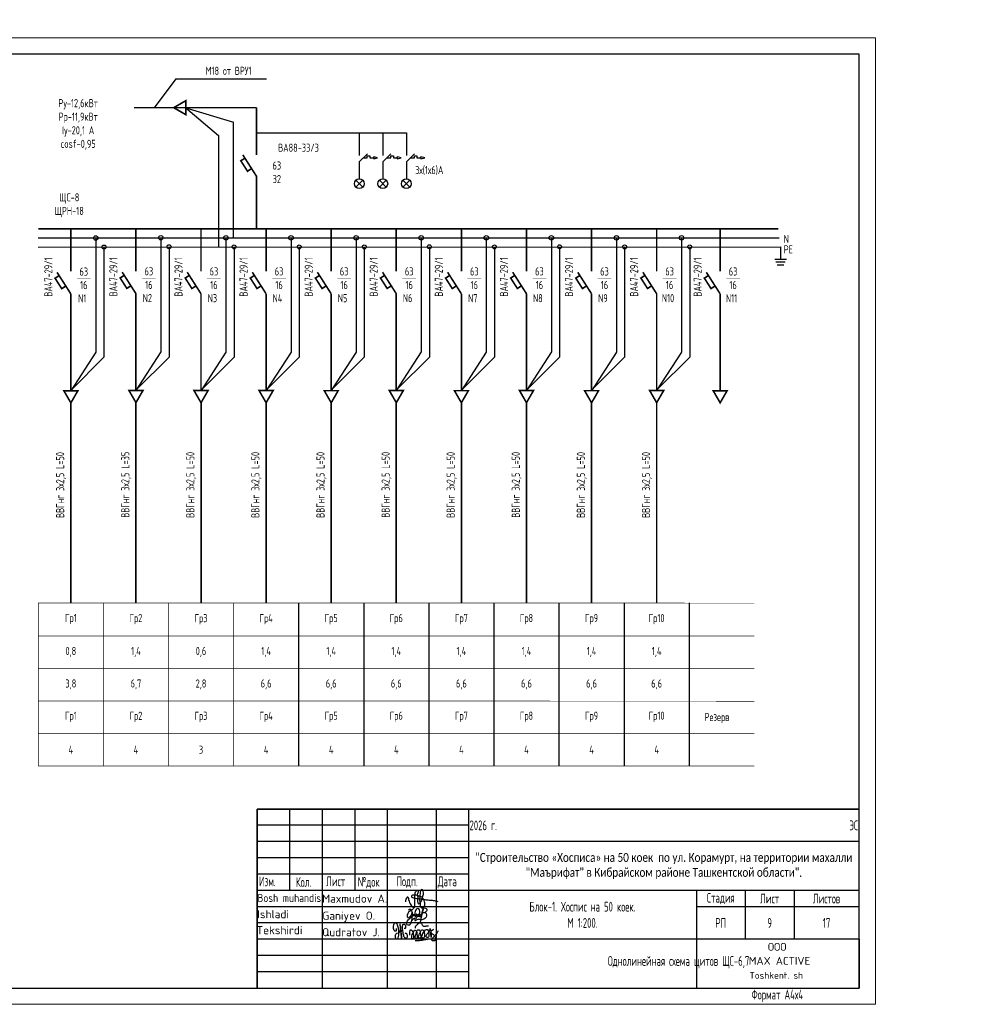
# Model space of a CAD drawing. Header units: millimetres. Extents: x 473009 to 2502882, y 456217 to 1153743.
# Tile 24 of 124: x 1115011 to 1144221, y 457033 to 487290. Entities that reach past the tile are written whole.
import ezdxf
from ezdxf.enums import TextEntityAlignment as Align

# ---------------------------------------------------------------- set-up
doc = ezdxf.new("R2010")
doc.units = ezdxf.units.MM
for name, color, linetype in [('_Текст', 7, 'Continuous'), ('EKAB', 7, 'Continuous'), ('FORMAT', 150, 'Continuous'), ('Osnova', 7, 'Continuous'), ('построение', 7, 'Continuous'), ('формат', 136, 'Continuous')]:
    doc.layers.add(name, color=color, linetype=linetype)
doc.layers.add('ТХ. штамп', color=7, linetype='Continuous', lineweight=25)
doc.layers.add('ЭМ', color=240, linetype='Continuous', lineweight=20)
doc.styles.add('COMPLEX', font='isocpeur.ttf')
doc.styles.add('SPDS', font='spds.shx', dxfattribs={"width": 0.8, "height": 250})
doc.styles.add('SPDS1', font='spds.shx', dxfattribs={"width": 0.8})

# ---------------------------------------------------------------- blocks, each defined once
blk = doc.blocks.new('*U105')
at = {"color": 0, "linetype": 'Continuous', "lineweight": 30}
for p, q in [((651, 60), (836, 60)), ((651, 5), (651, 60))]:
    blk.add_line(p, q, dxfattribs=at)
at = {"layer": 'ЭМ', "color": 0, "lineweight": 20, "ltscale": 0.5}
blk.add_lwpolyline([(0, 0), (841, 0), (841, 297), (0, 297)], close=True, dxfattribs=at)
at = {"layer": 'ЭМ', "color": 0, "lineweight": 30, "ltscale": 0.5}
blk.add_lwpolyline([(20, 5), (836, 5), (836, 292), (20, 292)], close=True, dxfattribs=at)
blk = doc.blocks.new('A$C4c4061ee')
at = {"color": 184, "lineweight": 30}
blk.add_spline([(-39.7, -7.1), (-36.8, 4), (-34, 7.9), (-31.2, -0.1), (-24.1, -16.2), (-16.7, -23.5), (-13.9, -23.5), (-12.5, -17.9), (-12.5, 12.7), (-8.3, 24.8), (-4.4, 27), (-3.4, 21.4), (-5.7, 12.9), (-4.4, 8), (-4.4, -10), (-2, -12.6), (3.3, -10), (9.6, 6.1), (12.6, 19.5), (7.6, 28.9), (4.7, 26.6), (2.4, 16.6), (1.1, -1.2), (2.9, -14.2), (6.8, -24.8), (10.9, -24.8), (15, -21.3), (16.5, -17.2), (16.5, -9.9), (12, 2), (5.9, 7.4), (-2.7, 10.3), (-10, 12.1), (-17, 12.1), (-21.5, 11.2), (-22.5, 7.7), (-20, 5.4), (-14, 3.7), (-0.7, 1.8), (11, 0.5), (22.2, -1.2), (37.6, -2.6), (43.5, -3.6), (49.3, -4.5), (54.9, -6.4)], degree=3, dxfattribs=at)
blk = doc.blocks.new('Odil Ganiyev')
at = {"color": 184, "lineweight": 30}
for points, knots in [([(278093, -189111), (278063, -189124), (277979, -189180), (277976, -189469), (278121, -189357), (278159, -189260), (278167, -189222)], [0, 0, 0, 0, 84.01965, 319.3343, 434.006974, 519.963926, 519.963926, 519.963926, 519.963926]), ([(278167, -189222), (278181, -189151), (278171, -189084), (278111, -189103), (278093, -189111)], [526.826092, 526.826092, 526.826092, 526.826092, 665.559085, 706.396126, 706.396126, 706.396126, 706.396126]), ([(278396, -189316), (278466, -189243), (278495, -189145), (278487, -189009), (278378, -188944), (278332, -188998), (278319, -189020), (278305, -189050), (278280, -189134), (278300, -189288), (278388, -189386)], [0, 0, 0, 0, 210.331661, 341.544209, 437.993539, 521.209993, 521.209993, 521.209993, 602.643394, 823.015149, 823.015149, 823.015149, 823.015149]), ([(278617, -189118), (278680, -189058), (278780, -189127), (278817, -189262), (278675, -189400), (278595, -189412), (278531, -189410)], [498.211239, 498.211239, 498.211239, 498.211239, 560.962433, 628.560844, 789.184895, 992.203079, 992.203079, 992.203079, 992.203079]), ([(278604, -188939), (278630, -188908), (278658, -188890), (278746, -188897), (278776, -188980), (278743, -189054), (278691, -189101), (278617, -189118)], [0, 0, 0, 0, 59.301687, 137.83445, 232.671471, 306.955654, 371.443461, 371.443461, 371.443461, 371.443461])]:
    blk.add_open_spline(points, degree=3, knots=knots, dxfattribs=at)
for points in [[(278009, -189095), (278081, -189029), (278139, -189055), (278204, -188993)], [(278218, -189288), (278220, -189298), (278251, -189229), (278258, -189294), (278315, -189206), (278295, -189231), (278320, -189288), (278380, -189198), (278355, -189239), (278384, -189286), (278449, -189192), (278428, -189223), (278438, -189281), (278515, -189197), (278494, -189208), (278505, -189282), (278604, -188932), (278563, -189514)], [(278174, -189155), (278173, -189633), (278135, -189699), (278036, -189702), (278008, -189605), (278074, -189469), (278128, -189405), (278218, -189288)], [(278213, -189509), (278316, -189388), (278340, -189483), (278421, -189425), (278521, -189382)]]:
    blk.add_spline(points, degree=3, dxfattribs=at)
blk = doc.blocks.new('A$C77aec0c1')
at = {"color": 184, "lineweight": 30}
for points in [[(-78.4, 25.2), (-78.4, 19.8), (-80.1, 15.4), (-82.7, 15.2), (-85.9, 18.3), (-87.6, 24.6), (-87.6, 33.5), (-85.8, 41.5), (-83.2, 44.9), (-79.5, 45.3), (-74.8, 37.3), (-71.4, 24), (-70.3, 12.8), (-70.6, 1.9), (-72.5, -8.2), (-74.5, -11.9), (-76.7, -12.4), (-79.3, -9.8), (-81.1, -2.5), (-80.5, 2.8), (-78.6, 6.3), (-76.3, 8.1), (-74.2, 8.6)], [(-70.3, 8.8), (-64.2, 15.4), (-63.4, 26), (-64.7, 36.5), (-65.8, 41.1), (-66, 40.4), (-65.4, 38.6), (-63.9, 30.6), (-63.4, 26), (-62.4, 17.4), (-61.3, 7.7), (-60.5, -1.3), (-59.7, -9.1), (-59.2, -11.6), (-59.5, -10.3), (-59.8, -8.8), (-61, 4.4), (-61.6, 9.7), (-62.2, 15.2), (-62.4, 16.8), (-60.5, 15), (-58.2, 15.7), (-56.6, 21.2), (-56.7, 31.2), (-55.8, 37.1), (-53.2, 40), (-50, 39.7), (-45.9, 34.7), (-45.4, 29.7), (-46.3, 25.7), (-48.8, 25), (-50.3, 25.3)], [(-10.4, 26.1), (-11.3, 30.7), (-5.9, 37.4), (1.2, 43.5), (6.2, 44.3), (10.3, 42.2), (12.4, 38), (15, 34.5), (18.4, 33), (24.9, 33.5), (29.4, 34.6), (33.6, 34.4), (35.1, 34)], [(-56.6, 20.3), (-55.7, 12.4), (-53.4, 2), (-50.9, -4.5), (-47.7, -7.4), (-43.4, -8.2), (-40.2, -6.5), (-38.7, -1.4), (-39.6, 2.9), (-41.5, 6), (-44.2, 7.7), (-47, 7.2), (-47.6, 5.7)], [(-30.4, 1), (-29.8, 17.4), (-28.4, 20.1), (-25.6, 19.9), (-20.5, 13.6), (-18.9, 4.6), (-17.5, -7.1), (-18.5, -11.1), (-21.9, -11.5), (-24, -7.9), (-23.3, -0.6), (-20.4, 7.3), (-17, 14), (-13.9, 18.7), (-9.6, 18.3), (-6.3, 10.9), (-5, -2.4), (-5, -8.8), (-9, -10.1), (-12.3, -6.5), (-11.2, 0.2), (-8.3, 6.3), (-6.9, 12.8), (-4.7, 17.9), (-0.2, 20.5), (4.2, 17.9), (6, 9.7), (7.1, 1), (7.6, -6.8), (4.7, -8.8), (0.1, -8.1), (-0.1, -1.4), (3.2, 6.9), (7.8, 15.8), (10.6, 19.9), (16, 19.6), (19.3, 13.2), (20.4, 0.9), (19.5, -6.1), (16.8, -9.2), (13.6, -8.5), (11.7, -1), (15.1, 6.9), (19.9, 14.2), (24.4, 19.9), (31, 21.1), (35, 14.6), (36.2, 0.9), (34.1, -5.6), (29.3, -6.4), (26.9, -3.5), (30.5, 6.3), (35.4, 12.4), (39.7, 19.3), (40.4, 25.2), (40.7, 24.3), (43.9, -4.9), (43.8, -3.9), (42.9, 9.7), (43.1, 12.5), (45.5, 16.5), (50.4, 21.1), (52.2, 22.2), (51.2, 21.8)], [(42.9, 10.8), (45.1, 7.7), (48.3, 5.7), (51.7, 3.7), (54.9, -0.4), (57.8, -5.8), (58.9, -10.7), (58.5, -15.5), (56.8, -17.9), (52, -18.5), (48.4, -18.1), (46.1, -15.6), (45.8, -12.6), (48.1, -9.4), (51.1, -6.3), (54.5, -2.6), (57.9, 1), (62.2, 6.3), (66.5, 12.8), (69.8, 17.8)], [(-11.8, -17.3), (-2.7, -17.5), (7.9, -15.9), (17.6, -14.8), (25.1, -13.1), (30.9, -13.1)]]:
    blk.add_spline(points, degree=3, dxfattribs=at)
blk = doc.blocks.new('124343576765846544')
at = {"color": 7, "lineweight": 25, "ltscale": 100}
for p in [(526998, 459414), (521998, 457914)]:
    blk.add_line(p, (526998, 457914), dxfattribs=at)
at = {"layer": '_Текст', "color": 7, "lineweight": 30}
for p, q in [((526998, 463414), (508498, 463414)), ((509498, 463414), (509498, 460914)), ((510498, 463414), (510498, 457914)), ((511498, 463414), (511498, 460914)), ((512498, 463414), (512498, 457914)), ((513998, 463414), (513998, 457914)), ((514998, 463414), (514998, 457914)), ((526998, 462414), (514998, 462414)), ((514998, 461414), (508498, 461414)), ((526998, 460914), (508498, 460914)), ((521998, 460914), (521998, 457914)), ((526998, 460414), (521998, 460414)), ((526998, 459414), (514998, 459414))]:
    blk.add_line(p, q, dxfattribs=at)
at = {"layer": '_Текст', "color": 7, "linetype": 'ByBlock', "lineweight": 30}
blk.add_line((508498, 463414), (508498, 457914), dxfattribs=at)
at = {"layer": '_Текст', "color": 7, "lineweight": 25}
for p, q in [((514998, 462914), (508498, 462914)), ((514998, 462414), (508498, 462414)), ((514998, 461914), (508498, 461914)), ((523498, 460914), (523498, 459414)), ((524998, 460914), (524998, 459414)), ((514998, 460414), (508498, 460414)), ((514998, 459914), (508498, 459914)), ((514998, 459414), (508498, 459414)), ((514998, 458914), (508498, 458914)), ((514998, 458414), (508498, 458414))]:
    blk.add_line(p, q, dxfattribs=at)
for name, p, xscale, yscale, zscale in [('A$C4c4061ee', (513481, 460638), 10.45975922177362, 10.45975922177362, 10.45975922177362), ('A$C77aec0c1', (513463, 459525), 8.776011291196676, 8.776011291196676, 8.776011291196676)]:
    blk.add_blockref(name, p, dxfattribs=dict(xscale=xscale, yscale=yscale, zscale=zscale))
at = {"xscale": 0.7326778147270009, "yscale": 0.7326778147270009, "zscale": 0.7326778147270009, "rotation": 351.5695638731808}
blk.add_blockref('Odil Ganiyev', (331974, 627214), dxfattribs=at)
at = {"color": 0, "linetype": 'Continuous', "lineweight": -2, "style": 'COMPLEX', "width": 0.85}
blk.add_text('Bosh muhandis', height=250, dxfattribs=at).set_placement((509489, 460683), align=Align.MIDDLE_CENTER)
at = {"color": 0, "linetype": 'Continuous', "lineweight": -2, "style": 'COMPLEX'}
for s, p in [('Maxmudov A.', (510499, 460538)), ('Ganiyev O.', (510507, 460012)), ('Qudratov J.', (510499, 459505))]:
    blk.add_text(s, height=250, dxfattribs=at).set_placement(p)
for s, p in [('Ishladi', (508993, 460184)), ('Tekshirdi', (509191, 459691))]:
    blk.add_text(s, height=250, dxfattribs=at).set_placement(p, align=Align.MIDDLE_CENTER)
at = {"style": 'COMPLEX'}
for s, p in [('ООО', (524196, 459059)), ('MAX ACTIVE', (523607, 458628))]:
    blk.add_text(s, height=243.5, dxfattribs=at).set_placement(p)
at = {"ltscale": 100, "style": 'COMPLEX'}
blk.add_text('Toshkent. sh', height=206.67, dxfattribs=at).set_placement((525275, 458199), align=Align.RIGHT)
at = {"color": 0, "lineweight": 25, "insert": (525998, 459914), "char_height": 300, "width": 2000, "attachment_point": 5, "style": 'SPDS1'}
blk.add_mtext('17', dxfattribs=at)
at = {"layer": '_Текст', "color": 7, "lineweight": 25, "style": 'SPDS1', "width": 0.8}
for s, p in [('Изм.', (508560, 461043)), ('Кол.', (509690, 461022)), ('Лист', (510622, 461043)), ('№док', (511595, 461027)), ('Подп.', (512782, 461043)), ('Дата', (514053, 461043))]:
    blk.add_text(s, height=300, dxfattribs=at).set_placement(p)
at = {"layer": '_Текст', "color": 7, "char_height": 300, "attachment_point": 5}
for s, insert, width, style in [('2026 г.                                                                                        ЭС', (520998, 462914), 12000, 'SPDS1'), ('{\\fCalibri|b0|i0|c204|p34;\\H0.91667x;\\C256;"Строительство «Хосписа» на 50 коек  по ул. Корамурт, на территории махалли "Маърифат" в Кибрайском районе Ташкентской области".\\H1.30253x; }', (520998, 461664), 12000, 'SPDS'), ('Стадия', (522748, 460664), 1500, 'SPDS1'), ('Лист', (524248, 460664), 1500, 'SPDS1'), ('Листов', (525998, 460664), 1500, 'SPDS1'), ('Блок-1. Хоспис на 50 коек.\\PМ 1:200.', (518498, 460164), 7000, 'SPDS'), ('РП', (522748, 459914), 1500, 'SPDS1')]:
    blk.add_mtext(s, dxfattribs=dict(at, insert=insert, width=width, style=style))

msp = doc.modelspace()

# ---------------------------------------------------------------- linework, layer by layer
at = {"color": 7}
for p, q in [((1125444.3, 482927.2), (1125694.9, 483164.7)), ((1125444.3, 482927.2), (1125444.3, 482401.1)), ((1125569.6, 483046), (1125690.6, 483046)), ((1125690.6, 483046), (1125690.6, 483108)), ((1125690.6, 483108), (1125769.7, 483108)), ((1125769.7, 483108), (1125769.7, 483046)), ((1125769.7, 483046), (1125889.4, 483046)), ((1126168.9, 482927.2), (1126419.5, 483164.7)), ((1126168.9, 482927.2), (1126168.9, 482401.1)), ((1126294.2, 483046), (1126415.2, 483046)), ((1126415.2, 483046), (1126415.2, 483108)), ((1126415.2, 483108), (1126494.3, 483108)), ((1126494.3, 483108), (1126494.3, 483046)), ((1126494.3, 483046), (1126614, 483046)), ((1126893.5, 482927.2), (1127144.1, 483164.7)), ((1126893.5, 482927.2), (1126893.5, 482401.1)), ((1127018.8, 483046), (1127139.8, 483046)), ((1127139.8, 483046), (1127139.8, 483108)), ((1127139.8, 483108), (1127218.9, 483108)), ((1127218.9, 483108), (1127218.9, 483046)), ((1127218.9, 483046), (1127338.7, 483046)), ((1125338.2, 482357.2), (1125550.3, 482145.1)), ((1125338.2, 482145.1), (1125550.3, 482357.2)), ((1125444.3, 482551.1), (1125444.3, 482401.1)), ((1126062.8, 482357.2), (1126275, 482145.1)), ((1126062.8, 482145.1), (1126275, 482357.2)), ((1126168.9, 482551.1), (1126168.9, 482401.1)), ((1126787.5, 482357.2), (1126999.6, 482145.1)), ((1126787.5, 482145.1), (1126999.6, 482357.2)), ((1126893.5, 482551.1), (1126893.5, 482401.1))]:
    msp.add_line(p, q, dxfattribs=at)
for centre in [(1125444.3, 482251.1), (1126168.9, 482251.1), (1126893.5, 482251.1)]:
    msp.add_circle(centre, 150, dxfattribs=at)
at = {"layer": 'EKAB', "color": 7}
for p, q in [((1125889.5, 483049.8), (1125888.9, 483019.4)), ((1125888.9, 483019.4), (1126010.2, 483047.6)), ((1125889.5, 483049.5), (1125890.3, 483080)), ((1126010.2, 483047.6), (1125890.3, 483080)), ((1126614.1, 483049.8), (1126613.6, 483019.4)), ((1126613.6, 483019.4), (1126734.9, 483047.6)), ((1126614.1, 483049.5), (1126614.9, 483080)), ((1126734.9, 483047.6), (1126614.9, 483080)), ((1127338.2, 483019.4), (1127459.5, 483047.6)), ((1127338.7, 483049.5), (1127339.6, 483080)), ((1127459.5, 483047.6), (1127339.6, 483080))]:
    msp.add_line(p, q, dxfattribs=at)
at = {"layer": 'FORMAT', "color": 0, "lineweight": 25, "ltscale": 2}
for p, q in [((1120115.6, 484586.6), (1121583, 484139.5)), ((1120115.6, 484586.6), (1121116, 483727.3)), ((1121583, 480581.9), (1121583, 484139.5)), ((1122291.7, 483810.6), (1126893.5, 483810.6)), ((1125444.3, 483810.6), (1125444.3, 483113.2)), ((1126168.9, 483810.6), (1126168.9, 483113.2)), ((1126893.5, 483810.6), (1126893.5, 483113.2)), ((1121116, 483727.3), (1121116, 480304.8)), ((1127338.7, 483049.8), (1127338.2, 483019.4)), ((1115580.8, 480581.9), (1138345.2, 480581.9)), ((1117348.8, 480581.9), (1117348.8, 477073)), ((1119349.1, 480590.1), (1119349.1, 477081.2)), ((1121348.5, 480586.6), (1121348.5, 477077.7)), ((1123348.6, 480586.4), (1123348.6, 477077.5)), ((1125348.8, 480586.2), (1125348.8, 477077.3)), ((1127348.9, 480588), (1127348.9, 477079.1)), ((1129349, 480585.8), (1129349, 477076.9)), ((1131349.1, 480587.6), (1131349.1, 477078.7)), ((1133349.3, 480585.5), (1133349.3, 477076.6)), ((1135349.4, 480587.2), (1135349.4, 477078.3)), ((1115582.2, 480304.8), (1138393.3, 480305.5)), ((1117599.9, 480304.8), (1117599.9, 476915.3)), ((1119600.2, 480313), (1119600.2, 476923.5)), ((1121599.6, 480309.5), (1121599.6, 476920)), ((1123599.8, 480309.3), (1123599.8, 476919.8)), ((1125599.9, 480309.1), (1125599.9, 476919.6)), ((1127600, 480310.9), (1127600, 476921.3)), ((1129600.1, 480308.7), (1129600.1, 476919.2)), ((1131600.3, 480310.5), (1131600.3, 476921)), ((1133600.4, 480308.4), (1133600.4, 476918.8)), ((1135600.5, 480310.1), (1135600.5, 476920.6)), ((1135600.5, 480308.2), (1135600.5, 476918.6)), ((1138393.3, 480305.5), (1138393.3, 479936.2)), ((1138210.9, 479936.2), (1138575.8, 479936.2)), ((1138250.5, 479848.3), (1138536.1, 479848.3)), ((1138290.2, 479760.4), (1138496.5, 479760.4)), ((1117348.8, 477073), (1116583.1, 475886.6)), ((1117599.9, 476915.3), (1116603.9, 475918.9)), ((1119349.1, 477081.2), (1118583.4, 475894.8)), ((1119600.2, 476923.5), (1118604.3, 475927.1)), ((1121348.5, 477077.7), (1120582.8, 475891.2)), ((1121599.6, 476920), (1120603.7, 475923.6)), ((1123348.6, 477077.5), (1122582.9, 475891.1)), ((1123599.8, 476919.8), (1122603.8, 475923.4)), ((1125348.8, 477077.3), (1124583, 475890.9)), ((1125599.9, 476919.6), (1124603.9, 475923.2)), ((1127348.9, 477079.1), (1126583.2, 475892.6)), ((1127600, 476921.3), (1126604, 475925)), ((1129349, 477076.9), (1128583.3, 475890.5)), ((1129600.1, 476919.2), (1128604.1, 475922.8)), ((1131349.1, 477078.7), (1130583.4, 475892.2)), ((1131600.3, 476921), (1130604.3, 475924.6)), ((1133349.3, 477076.6), (1132583.5, 475890.1)), ((1133600.4, 476918.8), (1132604.4, 475922.4)), ((1135349.4, 477078.3), (1134583.6, 475891.9)), ((1135600.5, 476920.6), (1134604.5, 475924.2)), ((1123582.2, 469366.8), (1123581.7, 464360.5)), ((1125582.3, 469366.6), (1125581.8, 464360.3)), ((1127582.4, 469370.5), (1127581.9, 464364.2)), ((1129582.5, 469366.2), (1129582, 464359.9)), ((1131582.6, 469366), (1131582.2, 464359.7)), ((1133582.8, 469365.8), (1133582.3, 464359.5)), ((1135582.9, 469365.6), (1135582.4, 464359.3))]:
    msp.add_line(p, q, dxfattribs=at)
at = {"layer": 'FORMAT', "color": 0, "lineweight": 25, "ltscale": 2, "const_width": 50}
for points in [[(1119744.2, 484586.6), (1120115.6, 484372.2), (1120115.6, 484801)], [(1116583.6, 475515.2), (1116798, 475886.6), (1116369.2, 475886.6)], [(1118583.9, 475523.4), (1118798.3, 475894.8), (1118369.5, 475894.8)], [(1120583.3, 475519.9), (1120797.7, 475891.2), (1120368.9, 475891.2)], [(1122583.4, 475519.7), (1122797.9, 475891.1), (1122369, 475891.1)], [(1124583.6, 475519.5), (1124798, 475890.9), (1124369.2, 475890.9)], [(1126583.7, 475521.2), (1126798.1, 475892.6), (1126369.3, 475892.6)], [(1128583.8, 475519.1), (1128798.2, 475890.5), (1128369.4, 475890.5)], [(1130583.9, 475520.9), (1130798.3, 475892.2), (1130369.5, 475892.2)], [(1132584.1, 475518.7), (1132798.5, 475890.1), (1132369.6, 475890.1)], [(1134584.2, 475520.5), (1134798.6, 475891.9), (1134369.8, 475891.9)], [(1136534.7, 475518), (1136749.2, 475889.3), (1136320.3, 475889.3)]]:
    msp.add_lwpolyline(points, close=True, dxfattribs=at)
at = {"layer": 'FORMAT', "color": 0, "lineweight": 25, "ltscale": 2}
for points, const_width in [([(1122291.7, 484586.6), (1118527.1, 484586.6)], 40), ([(1122291.7, 484586.6), (1122291.7, 483130.2)], 50), ([(1121931.6, 483035.6), (1121806.1, 482955.4), (1122011.5, 482634.3), (1122136.9, 482714.5)], 50), ([(1122292.8, 482470.8), (1121867.9, 483135.2)], 50), ([(1122291.7, 482472.5), (1122291.7, 480859)], 50), ([(1115580.8, 480859), (1138327.7, 480859)], 50), ([(1116583.1, 480859), (1116583.1, 479553.9)], 50), ([(1118583.4, 480867.2), (1118583.4, 479562.1)], 50), ([(1120582.8, 480863.7), (1120582.8, 479558.6)], 50), ([(1122582.9, 480863.5), (1122582.9, 479558.4)], 50), ([(1124583, 480863.3), (1124583, 479558.2)], 50), ([(1126583.2, 480865.1), (1126583.2, 479560)], 50), ([(1128583.3, 480862.9), (1128583.3, 479557.8)], 50), ([(1130583.4, 480864.7), (1130583.4, 479559.6)], 50), ([(1132583.5, 480862.6), (1132583.5, 479557.4)], 50), ([(1134583.6, 480864.3), (1134583.6, 479559.2)], 50), ([(1136534.2, 480861.8), (1136534.2, 479556.7)], 50), ([(1116223.3, 479426.1), (1116097.8, 479345.8), (1116303.2, 479024.7), (1116428.7, 479104.9)], 50), ([(1116584.5, 478861.2), (1116159.6, 479525.6)], 50), ([(1116769.6, 479341.5), (1117191.6, 479341.5)], 10), ([(1118223.6, 479434.3), (1118098.1, 479354), (1118303.5, 479032.9), (1118429, 479113.1)], 50), ([(1118584.8, 478869.5), (1118159.9, 479533.8)], 50), ([(1118770, 479349.7), (1119191.9, 479349.7)], 10), ([(1120223, 479430.8), (1120097.5, 479350.5), (1120302.9, 479029.4), (1120428.4, 479109.6)], 50), ([(1120584.2, 478865.9), (1120159.3, 479530.3)], 50), ([(1120769.4, 479346.2), (1121191.3, 479346.2)], 10), ([(1122223.1, 479430.6), (1122097.7, 479350.3), (1122303, 479029.2), (1122428.5, 479109.4)], 50), ([(1122584.3, 478865.7), (1122159.4, 479530.1)], 50), ([(1122769.5, 479346), (1123191.4, 479346)], 10), ([(1124223.2, 479430.4), (1124097.8, 479350.1), (1124303.2, 479029), (1124428.6, 479109.2)], 50), ([(1124584.5, 478865.5), (1124159.6, 479529.9)], 50), ([(1124769.6, 479345.8), (1125191.5, 479345.8)], 10), ([(1126223.4, 479432.1), (1126097.9, 479351.9), (1126303.3, 479030.8), (1126428.7, 479111)], 50), ([(1126584.6, 478867.3), (1126159.7, 479531.7)], 50), ([(1126769.7, 479347.5), (1127191.7, 479347.5)], 10), ([(1128223.5, 479430), (1128098, 479349.7), (1128303.4, 479028.6), (1128428.9, 479108.9)], 50), ([(1128584.7, 478865.2), (1128159.8, 479529.6)], 50), ([(1128769.8, 479345.4), (1129191.8, 479345.4)], 10), ([(1130223.6, 479431.7), (1130098.1, 479351.5), (1130303.5, 479030.4), (1130429, 479110.6)], 50), ([(1130584.8, 478866.9), (1130159.9, 479531.3)], 50), ([(1130770, 479347.2), (1131191.9, 479347.2)], 10), ([(1132223.7, 479429.6), (1132098.3, 479349.4), (1132303.6, 479028.2), (1132429.1, 479108.5)], 50), ([(1132585, 478864.8), (1132160, 479529.2)], 50), ([(1132770.1, 479345), (1133192, 479345)], 10), ([(1134223.9, 479431.4), (1134098.4, 479351.1), (1134303.8, 479030), (1134429.2, 479110.2)], 50), ([(1134585.1, 478866.5), (1134160.2, 479530.9)], 50), ([(1134770.2, 479346.8), (1135192.1, 479346.8)], 10), ([(1136174.4, 479428.9), (1136049, 479348.6), (1136254.3, 479027.5), (1136379.8, 479107.7)], 50), ([(1136535.6, 478864), (1136110.7, 479528.4)], 50), ([(1136720.8, 479344.3), (1137142.7, 479344.3)], 10), ([(1116583.1, 478861.1), (1116583.1, 475886.6)], 50), ([(1118583.4, 478869.3), (1118583.4, 475894.8)], 50), ([(1120582.8, 478865.8), (1120582.8, 475891.2)], 50), ([(1122582.9, 478865.6), (1122582.9, 475891.1)], 50), ([(1124583, 478865.4), (1124583, 475890.9)], 50), ([(1126583.2, 478867.2), (1126583.2, 475892.6)], 50), ([(1128583.3, 478865), (1128583.3, 475890.5)], 50), ([(1130583.4, 478866.8), (1130583.4, 475892.2)], 50), ([(1132583.5, 478864.7), (1132583.5, 475890.1)], 50), ([(1134583.6, 478866.4), (1134583.6, 475891.9)], 50), ([(1136534.2, 478863.9), (1136534.2, 475889.3)], 50), ([(1116583.6, 475515.2), (1116583.6, 469366.8)], 50), ([(1118583.9, 475523.4), (1118583.9, 469375)], 50), ([(1120583.3, 475519.9), (1120583.3, 469371.5)], 50), ([(1122583.4, 475519.7), (1122583.4, 469371.3)], 50), ([(1124583.6, 475519.5), (1124583.6, 469371.1)], 50), ([(1126583.7, 475521.2), (1126583.7, 469372.9)], 50), ([(1128583.8, 475519.1), (1128583.8, 469370.7)], 50), ([(1130583.9, 475520.9), (1130583.9, 469372.5)], 50), ([(1132584.1, 475518.7), (1132584.1, 469370.3)], 50), ([(1134584.2, 475518.5), (1134584.2, 469370.1)], 50), ([(1117582.5, 469375), (1117582.1, 464359.7)], 20), ([(1119581.9, 469363.3), (1119581.4, 464359.7)], 20), ([(1121582, 469365), (1121581.6, 464359.7)], 20)]:
    msp.add_lwpolyline(points, dxfattribs=dict(at, const_width=const_width))
for centre, radius in [((1117348.8, 480581.9), 68.8), ((1119349.1, 480590.1), 68.8), ((1121348.5, 480586.6), 68.8), ((1123348.6, 480586.4), 68.8), ((1125348.8, 480586.2), 68.8), ((1127348.9, 480588), 68.8), ((1129349, 480585.8), 68.8), ((1131349.1, 480587.6), 68.8), ((1133349.3, 480585.5), 68.8), ((1135349.4, 480587.2), 68.8), ((1117599.9, 480304.8), 61.1), ((1119600.2, 480313), 61.1), ((1121599.6, 480309.5), 61.1), ((1123599.8, 480309.3), 61.1), ((1125599.9, 480309.1), 61.1), ((1127600, 480310.9), 61.1), ((1129600.1, 480308.7), 61.1), ((1131600.3, 480310.5), 61.1), ((1133600.4, 480308.4), 61.1), ((1135600.5, 480310.1), 61.1)]:
    msp.add_circle(centre, radius, dxfattribs=at)
at = {"layer": 'Osnova', "color": 0, "const_width": 20}
msp.add_lwpolyline([(1115582.2, 469375), (1115581.8, 464359.7)], dxfattribs=at)
msp.add_lwpolyline([(1115582.2, 469375), (1115581.8, 464359.7)], dxfattribs=at)
at = {"layer": 'Osnova', "color": 0, "lineweight": 25}
msp.add_lwpolyline([(1115581.8, 464355.7, 20, 20, 0), (1137582.5, 464353.6, 0, 0, 0), (1137583, 469370.5, 0, 0, 0)], format="xyseb", dxfattribs=at)
at = {"layer": 'Osnova', "color": 0, "lineweight": 25, "const_width": 20}
for points in [[(1115582.2, 469362.5), (1137583, 469360.4)], [(1115582, 468349.3), (1137582.9, 468347.2)], [(1115581.9, 467350.6), (1137582.8, 467348.5)], [(1115581.8, 466350.6), (1137582.7, 466348.5)], [(1115581.7, 465351.1), (1137582.6, 465349)]]:
    msp.add_lwpolyline(points, dxfattribs=at)
at = {"layer": 'построение', "color": 0, "lineweight": 25}
for q in [(1119144.3, 484586.6), (1122594.4, 485475.4)]:
    msp.add_line((1119809.1, 485475.4), q, dxfattribs=at)

# ---------------------------------------------------------------- block references
at = {"lineweight": 50}
msp.add_blockref('124343576765846544', (613806.3, -380.7), dxfattribs=at)
at = {"layer": 'формат', "color": 0, "xscale": 100, "yscale": 100, "zscale": 100}
msp.add_blockref('*U105', (1057204.4, 457033.4), dxfattribs=at)

# ---------------------------------------------------------------- texts
at = {"color": 7, "ltscale": 2, "insert": (513015.9, 476034.8), "char_height": 250, "width": 17719.705, "attachment_point": 4, "line_spacing_factor": 1.44, "style": 'SPDS1'}
msp.add_mtext('\\pi7954.85267;{\\L\\C256;Общие данные\\P\\pi0;\\l    1.Настоящий проект электроосвещения и электрооборудования здания выполнен на основании следующих исходных данных разделов: АР, ОВ, ОС, ТХ. \\PВРУ-1- Ру =116,2кВт; \\P             Рр =98,7кВт.\\P    2.Проектом предусмотрено рабочее (общее, местное) ремонтное и аварийное освещение.\\P    3.Общее рабочее освещение предусматривается стационарными светодиодными светильниками. Выбор типа светильников производился в соответствии с назначением помещений, характеристикой среды и требованиями архитектурного оформления.\\P   4.Освещенность помещений принята согласно нормам и правилам КМК2.01.05-98.\\P   5.Управление рабочим освещением осуществляется выключателями, установленными по месту в помещениях .\\P   6.Аварийное освещение предусматривается по линиям проходов и выходов из здания. Светильники аварийного освещения выделяются из числа светильников общего рабочего освещения и питаются от сети аварийного освещения.\\P   7.Включение светильников общего и аварийного освещения раздельное.\\P  8.Групповая осветительная сеть выполняется кабелем марки ВВГнг-0,66  в ПВХ гофротрубе за подвесным потолком, в плитах перекрытий.   \\P     9.Силовыми электроприемниками являются  технологическое,  сантехническое оборудование. Номинальная мощность установленных электроприемников принята в соответствии с заданиями технологической, вентиляционной частей проекта. \\PРасчетная мощность силовых электроприемников определена методом коэффициентов спроса по характерным группам электроприемников (на основании рекомендаций КМК). . Отключение общей вентиляции при пожаре осуществляется поступлением сигнала на магнитный пускатель "МП".\\P     10.Силовая распределительная сеть выполняется кабелем ВВГнг, проложенная за подвесным потолком в ПВХ гофротрубе и скрыто в ПВХ трубе под слоем штукатурки. \\P     11.Силовые распределительные пункты приняты с автоматическими выключателями на отходящих линиях. Щиты принять навесными. В качестве главного распределительного щита принята панель ПР. Магистральные сети выполняются кабелем марки ВВГнг, проложенные в гофрированных трубах ПВХ, на скобах.\\P    12.Для защиты от поражения электрическим током предусматривается следующие виды заземления :\\P     Заземление всех корпусов электроприемников выполняется в однофазной сети третьим  заземляющим проводом,в трехфазной-пятым заземляющим проводом.\\PВ проекте принята система заземления TN-S. Ввод в здание должен быть предусмотрен пятижильным кабелем. Пятая жила соединяется с заземленной нейтралью источника.\\P    13. Опасные зоны на объекте отсутствуют\\C5;.\\P    }14. {\\C256;Монтаж выполнить в соответствии с ПУЭ и КМК3.05.06-97.}', dxfattribs=at)
at = {"color": 0, "lineweight": 25, "char_height": 250, "width": 3000, "attachment_point": 5, "rotation": 90, "style": 'SPDS1'}
for insert in [(1117890.7, 479388.9), (1119890.1, 479385.4), (1121890.2, 479385.2), (1123890.3, 479385), (1125890.4, 479386.8), (1127890.6, 479384.6), (1129890.7, 479386.4), (1131890.8, 479384.2), (1133890.9, 479386), (1115890.4, 479380.7), (1135841.5, 479383.5)]:
    msp.add_mtext('ВА47-29/1', dxfattribs=dict(at, insert=insert))
at = {"color": 1, "lineweight": 25, "ltscale": 100, "char_height": 300, "attachment_point": 5, "style": 'SPDS1'}
for s, insert, width in [('{\\C0;9}', (1138054.4, 459533.4), 1500), ('{\\C0;  Однолинейная схема щитов ЩС-6,7}', (1135133.3, 458324.3), 11701.524)]:
    msp.add_mtext(s, dxfattribs=dict(at, insert=insert, width=width))
at = {"layer": 'FORMAT', "color": 0, "lineweight": 25, "ltscale": 2, "char_height": 250}
for s, insert, width, attachment_point, style in [('М18 от ВРУ1', (1121429.4, 485720.1), 2861.145, 5, 'SPDS1'), ('{\\C7;Pу-12,6кВт\\PPр-11,9кВт\\PIу-20,1 А\\Pcosf-0,95}', (1116809.5, 484071.6), 2861.145, 5, 'SPDS1'), ('ВА88-33/3', (1123578.8, 483354.9), 2861.145, 5, 'SPDS1'), ('63\\P32', (1122912.6, 482600.3), 2861.145, 5, 'SPDS1'), ('3х(1х6)А', (1127596, 482658.1), 2861.145, 5, 'SPDS1'), ('ЩC-8\\PЩРН-18', (1116534.2, 481588.4), 2861.145, 5, 'SPDS1'), ('N', (1138486.7, 480679.2), 322.357, 1, 'SPDS'), ('PE', (1138486.7, 480356.7), 1975.073, 1, 'SPDS'), ('63\\P16', (1116980.6, 479341.5), 2000, 5, 'SPDS1'), ('63\\P16', (1118980.9, 479349.7), 2000, 5, 'SPDS1'), ('63\\P16', (1120980.3, 479346.2), 2000, 5, 'SPDS1'), ('63\\P16', (1122980.4, 479346), 2000, 5, 'SPDS1'), ('63\\P16', (1124980.6, 479345.8), 2000, 5, 'SPDS1'), ('63\\P16', (1126980.7, 479347.5), 2000, 5, 'SPDS1'), ('63\\P16', (1128980.8, 479345.4), 2000, 5, 'SPDS1'), ('63\\P16', (1130980.9, 479347.2), 2000, 5, 'SPDS1'), ('63\\P16', (1132981.1, 479345), 2000, 5, 'SPDS1'), ('63\\P16', (1134981.2, 479346.8), 2000, 5, 'SPDS1'), ('63\\P16', (1136931.7, 479344.3), 2000, 5, 'SPDS1'), ('N1{\\W0.3;\\T0.75; }', (1116932.8, 478727.9), 2000, 5, 'SPDS1'), ('N2{\\W0.3;\\T0.75; }', (1118933.1, 478736.1), 2000, 5, 'SPDS1'), ('N3{\\W0.3;\\T0.75; }', (1120932.5, 478732.6), 2000, 5, 'SPDS1'), ('N4{\\W0.3;\\T0.75; }', (1122932.6, 478732.4), 2000, 5, 'SPDS1'), ('N5', (1124932.7, 478732.2), 2000, 5, 'SPDS1'), ('N6', (1126932.8, 478734), 2000, 5, 'SPDS1'), ('N7', (1128933, 478731.8), 2000, 5, 'SPDS1'), ('N8', (1130933.1, 478733.6), 2000, 5, 'SPDS1'), ('N9', (1132933.2, 478731.4), 2000, 5, 'SPDS1'), ('N10', (1134933.3, 478733.2), 2000, 5, 'SPDS1'), ('N11', (1136883.9, 478730.7), 2000, 5, 'SPDS1'), ('Гр1', (1116582.9, 468872.7), 2000, 5, 'SPDS1'), ('Гр2', (1118582.3, 468869.2), 2000, 5, 'SPDS1'), ('Гр3', (1120581.7, 468865.7), 2000, 5, 'SPDS1'), ('Гр4', (1122581.9, 468865.5), 2000, 5, 'SPDS1'), ('Гр5', (1124582, 468869.2), 2000, 5, 'SPDS1'), ('Гр6', (1126582.1, 468869), 2000, 5, 'SPDS1'), ('Гр7', (1128582.2, 468868.8), 2000, 5, 'SPDS1'), ('Гр8', (1130582.3, 468868.6), 2000, 5, 'SPDS1'), ('Гр9', (1132582.5, 468868.4), 2000, 5, 'SPDS1'), ('Гр10', (1134582.6, 468868.2), 2000, 5, 'SPDS1'), ('0,8', (1116582.9, 467862.1), 2000, 5, 'SPDS1'), ('1,4', (1118583.2, 467862.1), 2000, 5, 'SPDS1'), ('0,6', (1120582.6, 467862.1), 2000, 5, 'SPDS1'), ('1,4', (1122582.7, 467861.7), 2000, 5, 'SPDS1'), ('1,4', (1124582.9, 467861.7), 2000, 5, 'SPDS1'), ('1,4', (1126583, 467861.3), 2000, 5, 'SPDS1'), ('1,4', (1128583.1, 467861.1), 2000, 5, 'SPDS1'), ('1,4', (1130583.2, 467861.6), 2000, 5, 'SPDS1'), ('1,4', (1132583.4, 467861.5), 2000, 5, 'SPDS1'), ('1,4', (1134583.5, 467860.6), 2000, 5, 'SPDS1'), ('3,8', (1116582.9, 466863.3), 2000, 5, 'SPDS1'), ('6,7', (1118583.2, 466863.3), 2000, 5, 'SPDS1'), ('2,8', (1120582.6, 466863.3), 2000, 5, 'SPDS1'), ('6,6', (1122582.7, 466862.9), 2000, 5, 'SPDS1'), ('6,6', (1124582.9, 466862.9), 2000, 5, 'SPDS1'), ('6,6', (1126583, 466862.6), 2000, 5, 'SPDS1'), ('6,6', (1128583.1, 466862.4), 2000, 5, 'SPDS1'), ('6,6', (1130583.2, 466862.8), 2000, 5, 'SPDS1'), ('6,6', (1132583.4, 466862.8), 2000, 5, 'SPDS1'), ('6,6', (1134583.5, 466861.8), 2000, 5, 'SPDS1'), ('Гр1', (1116582.7, 465866.1), 2000, 5, 'SPDS1'), ('Гр2', (1118583, 465866.1), 2000, 5, 'SPDS1'), ('Гр3', (1120582.4, 465865.4), 2000, 5, 'SPDS1'), ('Гр4', (1122582.5, 465865.2), 2000, 5, 'SPDS1'), ('Гр5', (1124582.6, 465868.9), 2000, 5, 'SPDS1'), ('Гр6', (1126582.8, 465868.7), 2000, 5, 'SPDS1'), ('Гр7', (1128582.9, 465868.5), 2000, 5, 'SPDS1'), ('Гр8', (1130583, 465868.3), 2000, 5, 'SPDS1'), ('Гр9', (1132583.1, 465868.1), 2000, 5, 'SPDS1'), ('Гр10', (1134583.3, 465867.9), 2000, 5, 'SPDS1'), ('Резерв', (1136437.1, 465827.1), 2000, 5, 'SPDS1'), ('4', (1116583.3, 464858.7), 2000, 5, 'SPDS1'), ('4', (1118583.6, 464858.7), 2000, 5, 'SPDS1'), ('3', (1120583, 464858.7), 2000, 5, 'SPDS1'), ('4', (1122583.1, 464858.3), 2000, 5, 'SPDS1'), ('4', (1124583.2, 464862.2), 2000, 5, 'SPDS1'), ('4', (1126583.4, 464862), 2000, 5, 'SPDS1'), ('4', (1128583.5, 464861.8), 2000, 5, 'SPDS1'), ('4', (1130583.6, 464861.7), 2000, 5, 'SPDS1'), ('4', (1132583.7, 464861.5), 2000, 5, 'SPDS1'), ('4', (1134583.8, 464861.3), 2000, 5, 'SPDS1')]:
    msp.add_mtext(s, dxfattribs=dict(at, insert=insert, width=width, attachment_point=attachment_point, style=style))
at = {"layer": 'FORMAT', "color": 0, "lineweight": 25, "ltscale": 2, "char_height": 250, "width": 8656.306, "attachment_point": 2, "rotation": 90, "style": 'SPDS1'}
for s, insert in [('ВВГнг 3х2,5 L=50', (1116129.4, 472991.4)), ('ВВГнг 3х2,5 L=35', (1118129.7, 472999.7)), ('ВВГнг 3х2,5 L=50', (1120129.1, 472996.1)), ('ВВГнг 3х2,5 L=50', (1122129.2, 472995.9)), ('ВВГнг 3х2,5 L=50', (1124129.3, 472995.8)), ('ВВГнг 3х2,5 L=50', (1126129.4, 472997.5)), ('ВВГнг 3х2,5 L=50', (1128129.6, 472995.4)), ('ВВГнг 3х2,5 L=50', (1130129.7, 472997.1)), ('ВВГнг 3х2,5 L=50', (1132129.8, 472995)), ('ВВГнг 3х2,5 L=50', (1134129.9, 472994.8))]:
    msp.add_mtext(s, dxfattribs=dict(at, insert=insert))
at = {"layer": 'ТХ. штамп', "lineweight": 25, "insert": (1138290.5, 457290.6), "char_height": 300, "width": 3000, "attachment_point": 5, "style": 'SPDS1'}
msp.add_mtext('Формат А4х4', dxfattribs=at)

doc.saveas('drawing.dxf')
